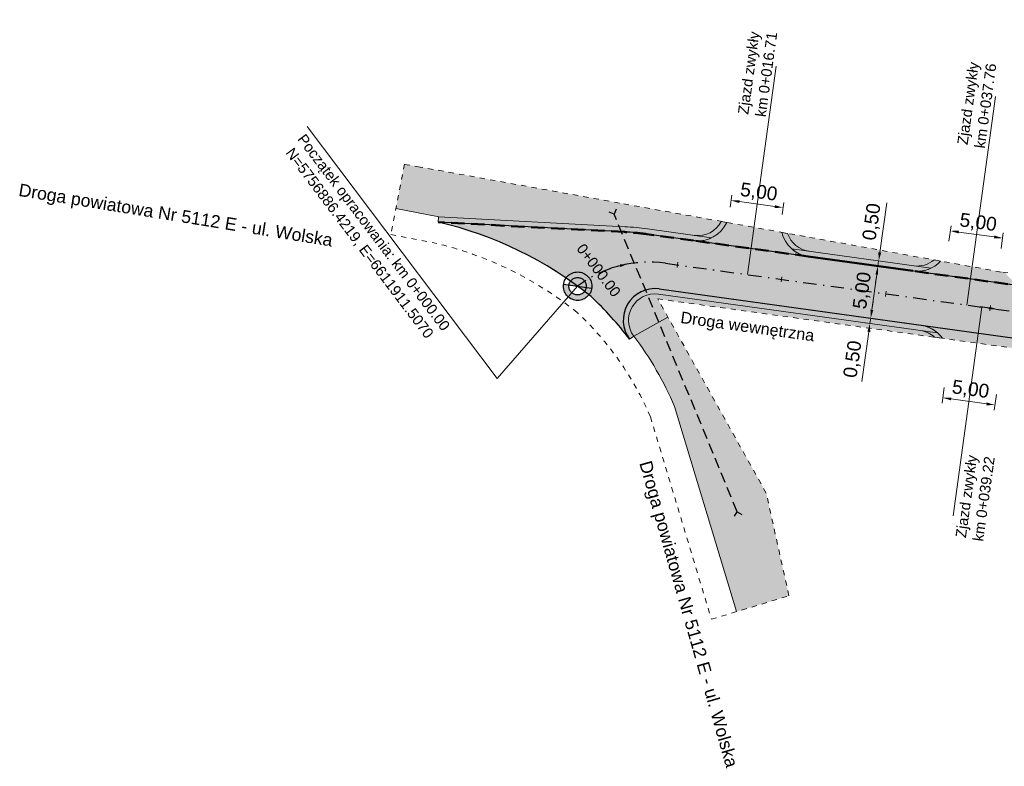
# Model space of a CAD drawing. Extents: x 6611858 to 7509308, y 5497752 to 5756912.
# Tile 1 of 2: x 6611858 to 6611952, y 5756841 to 5756912. Entities that reach past the tile are written whole.
import ezdxf

# ---------------------------------------------------------------- set-up
doc = ezdxf.new("R2010")
doc.units = 0
for name, pattern in [('0$5$0$5', [1, 0.5, -0.5]), ('DASHDOT', [25.4, 12.7, -6.35, 0, -6.35]), ('DASHED', [0.75, 0.5, -0.25]), ('HIDDEN', [9.524999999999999, 6.35, -3.175])]:
    doc.linetypes.add(name, pattern=pattern)
for name, color, linetype, lineweight in [('1_trasa', 7, 'DASHDOT', 25), ('1_trasa opis', 7, 'Continuous', 0), ('2_krawędz_jezdni', 1, 'Continuous', 30), ('2_krawężnik', 7, 'Continuous', 50), ('2_krawężnik obniżony', 7, 'HIDDEN', 50), ('2_przepust', 7, 'DASHED', 30), ('3_jezdnia hatch', 164, 'Continuous', 0), ('3_pobocze_hatch', 32, 'Continuous', 0), ('3_skarpa hatch', 94, 'Continuous', 0), ('__pomocnicza', 70, 'Continuous', 30), ('_tabelki', 7, 'Continuous', 0), ('_wymiary', 7, 'Continuous', 0)]:
    doc.layers.add(name, color=color, linetype=linetype, lineweight=lineweight)
doc.layers.add('6_Zakres robót', color=6, linetype='Continuous')
doc.styles.get("Standard").update_dxf_attribs({"font": 'arial.ttf'})

msp = doc.modelspace()

# ---------------------------------------------------------------- hatches: boundary and pattern name
at = {"layer": '1_trasa'}
h = msp.add_hatch(color=256, dxfattribs=at)
h.paths.add_polyline_path([(6611910.690625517, 5756886.542714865), (6611912.323283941, 5756886.301032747, 0.2011521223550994), (6611912.165373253, 5756886.91934842, 0.6650680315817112)], flags=17)
h.paths.add_polyline_path([(6611910.690625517, 5756886.542714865), (6611910.171507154, 5756886.619559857, 0.2011521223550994), (6611910.429836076, 5756885.608046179, 0.6650680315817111), (6611912.842402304, 5756886.224187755), (6611912.323283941, 5756886.301032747, -0.6650680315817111), (6611910.848536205, 5756885.924399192, -0.2011521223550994)])
at = {"layer": '3_jezdnia hatch'}
h = msp.add_hatch(color=256, dxfattribs=at)
h.dxf.hatch_style = 1
edge = h.paths.add_edge_path()
edge.add_line((6612022.213162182, 5756873.066103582), (6612022.640117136, 5756877.043200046))
edge.add_line((6612022.640117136, 5756877.043200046), (6611986.621014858, 5756880.981919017))
edge.add_arc((6611986.947123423, 5756883.964141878), 2.999999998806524, 171.41308597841, 263.75945373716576, ccw=False)
edge.add_line((6611983.980751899, 5756884.412070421), (6611985.103228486, 5756891.845583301))
edge.add_line((6611985.103228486, 5756891.845583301), (6611983.12643877, 5756892.149477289))
edge.add_line((6611983.12643877, 5756892.149477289), (6611981.149933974, 5756892.45522157))
edge.add_line((6611981.149933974, 5756892.45522157), (6611979.992062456, 5756884.787308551))
edge.add_arc((6611978.01448144, 5756885.085927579), 1.999999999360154, 262.11165052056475, 351.4130860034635, ccw=False)
edge.add_line((6611977.739995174, 5756883.104852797), (6611918.091000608, 5756891.369472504))
edge.add_arc((6611914.65992231, 5756866.60603774), 24.99999999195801, 82.11165058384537, 87.00554385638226)
edge.add_line((6611915.965905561, 5756891.571902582), (6611898.261, 5756892.498))
edge.add_arc((6611890.272255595, 5756857.606384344), 35.79448114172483, 51.025643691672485, 77.10390440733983, ccw=False)
edge.add_arc((6611891.440939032, 5756862.469911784), 31.35220846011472, 37.09507199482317, 47.09261922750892, ccw=False)
edge.add_arc((6611918.841504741, 5756883.189062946), 2.999999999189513, 82.11165054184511, 217.0946233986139, ccw=False)
edge.add_line((6611919.253234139, 5756886.160675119), (6611982.116411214, 5756877.450716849))
edge.add_line((6611982.116411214, 5756877.450716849), (6612022.213162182, 5756873.066103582))
h = msp.add_hatch(color=256, dxfattribs=at)
h.dxf.hatch_style = 1
edge = h.paths.add_edge_path()
edge.add_line((6611930.920190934, 5756891.536789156), (6611925.676893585, 5756892.48254557))
edge.add_arc((6611922.946446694, 5756893.725388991), 2.999999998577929, 262.1116505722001, 335.52594536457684, ccw=False)
edge.add_line((6611922.534717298, 5756890.753776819), (6611933.430628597, 5756889.244102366))
edge.add_arc((6611933.842357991, 5756892.215714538), 2.999999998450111, 193.079832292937, 262.11165060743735, ccw=False)
h = msp.add_hatch(color=256, dxfattribs=at)
h.dxf.hatch_style = 1
edge = h.paths.add_edge_path()
edge.add_line((6611952.15389935, 5756887.720601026), (6611951.760000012, 5756887.769999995))
edge.add_line((6611951.760000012, 5756887.769999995), (6611946.003386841, 5756888.810761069))
edge.add_arc((6611943.791294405, 5756890.837247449), 2.999999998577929, 262.1116505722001, 317.50736263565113, ccw=False)
edge.add_line((6611943.379565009, 5756887.865635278), (6611954.275476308, 5756886.355960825))
edge.add_arc((6611954.687205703, 5756889.327572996), 2.999999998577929, 212.3885004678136, 262.11165058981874, ccw=False)
h = msp.add_hatch(color=256, dxfattribs=at)
h.dxf.hatch_style = 1
edge = h.paths.add_edge_path()
edge.add_line((6611946.182547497, 5756881.470369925), (6611952.739161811, 5756880.561923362))
edge.add_arc((6611954.627470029, 5756878.230766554), 2.999999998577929, 82.11165057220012, 129.008529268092, ccw=False)
edge.add_line((6611955.039199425, 5756881.202378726), (6611944.143288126, 5756882.712053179))
edge.add_arc((6611943.731558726, 5756879.740441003), 3.000000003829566, 35.21477199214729, 82.11165051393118, ccw=False)
at = {"layer": '3_pobocze_hatch'}
h = msp.add_hatch(color=256, dxfattribs=at)
h.dxf.hatch_style = 1
edge = h.paths.add_edge_path()
edge.add_arc((6611979.44853846, 5756885.896736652), 2.500000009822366, 244.888969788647, 262.3258227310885)
edge.add_arc((6611978.010230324, 5756885.086512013), 1.99999999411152, 262.2344557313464, 303.52011038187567, ccw=False)
edge.add_arc((6611978.014477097, 5756885.085928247), 1.999999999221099, 262.1116504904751, 351.4130860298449)
edge.add_line((6611979.992058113, 5756884.787309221), (6611981.149929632, 5756892.45522224))
edge.add_line((6611981.149929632, 5756892.45522224), (6611980.655539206, 5756892.529876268))
edge.add_line((6611980.655539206, 5756892.529876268), (6611979.497658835, 5756884.86190462))
edge.add_arc((6611978.014473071, 5756885.085868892), 1.500000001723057, 284.4037930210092, 351.4130859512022, ccw=False)
edge = h.paths.add_edge_path()
edge.add_arc((6611954.687201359, 5756889.327573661), 2.999999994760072, 228.556391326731, 262.1116505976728)
edge.add_line((6611954.275471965, 5756886.355961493), (6611968.161072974, 5756884.432052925))
edge.add_arc((6611968.55877466, 5756887.405574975), 3.000000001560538, 262.382032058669, 295.6680639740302)
edge.add_line((6611969.858244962, 5756884.701619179), (6611952.701553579, 5756887.07875111))
edge = h.paths.add_edge_path()
edge.add_arc((6611922.946442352, 5756893.725389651), 2.999999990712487, 262.1116505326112, 295.6669098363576)
edge.add_line((6611924.245858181, 5756891.02140769), (6611918.159613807, 5756891.86468251))
edge.add_arc((6611914.659913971, 5756866.605979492), 25.49999955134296, 82.1116505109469, 87.00554386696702)
edge.add_line((6611915.992016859, 5756892.071161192), (6611898.287115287, 5756892.99731797))
edge.add_line((6611898.287115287, 5756892.99731797), (6611898.260995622, 5756892.498000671))
edge.add_line((6611898.260995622, 5756892.498000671), (6611915.965901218, 5756891.571903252))
edge.add_arc((6611914.659917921, 5756866.606037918), 25.00000048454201, 82.11165063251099, 87.0055438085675, ccw=False)
edge.add_line((6611918.090996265, 5756891.369473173), (6611922.534712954, 5756890.753777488))
edge = h.paths.add_edge_path()
edge.add_arc((6611933.842353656, 5756892.215715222), 3.000000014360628, 228.5563914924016, 262.1116504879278)
edge.add_line((6611933.430624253, 5756889.244103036), (6611943.379560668, 5756887.865635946))
edge.add_arc((6611943.791290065, 5756890.837248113), 2.999999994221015, 262.1116505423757, 295.6669097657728)
edge.add_line((6611945.090705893, 5756888.133266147), (6611931.85670587, 5756889.966892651))
h = msp.add_hatch(color=256, dxfattribs=at)
h.dxf.hatch_style = 1
h.paths.add_polyline_path([(6611925.676889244, 5756892.482546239), (6611925.165891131, 5756892.574717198, -0.3176215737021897), (6611922.603334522, 5756891.249046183), (6611924.245858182, 5756891.02140769, 0.1756928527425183)])
h = msp.add_hatch(color=256, dxfattribs=at)
h.dxf.hatch_style = 1
h.paths.add_polyline_path([(6611931.466306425, 5756891.438283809), (6611930.92018659, 5756891.536789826, 0.1560440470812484), (6611931.85670587, 5756889.966892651), (6611933.491606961, 5756889.740370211, -0.003851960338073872), (6611933.499245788, 5756889.739371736, -0.2867161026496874)])
h = msp.add_hatch(color=256, dxfattribs=at)
h.dxf.hatch_style = 1
h.paths.add_polyline_path([(6611946.0033825, 5756888.810761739), (6611945.396323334, 5756888.920514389, -0.2117835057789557), (6611943.448182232, 5756888.360904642), (6611945.090705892, 5756888.133266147, 0.09558648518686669)])
h = msp.add_hatch(color=256, dxfattribs=at)
h.dxf.hatch_style = 1
edge = h.paths.add_edge_path()
edge.add_arc((6611943.731554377, 5756879.740441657), 3.000000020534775, 48.55229049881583, 82.11165041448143)
edge.add_line((6611944.143283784, 5756882.712053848), (6611919.253229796, 5756886.160675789))
edge.add_arc((6611918.841500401, 5756883.189063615), 3.000000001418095, 82.1116505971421, 217.0946233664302)
edge.add_line((6611916.448578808, 5756881.379664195), (6611916.847444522, 5756881.681255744))
edge.add_arc((6611918.841622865, 5756883.188986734), 2.500000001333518, 82.11457719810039, 217.0916967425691, ccw=False)
edge.add_line((6611919.184604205, 5756885.665347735), (6611945.717363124, 5756881.989122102))
edge = h.paths.add_edge_path()
edge.add_arc((6611984.737045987, 5756873.996860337), 3.149098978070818, 84.85848019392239, 116.51129948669)
edge.add_line((6611983.331369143, 5756876.814820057), (6612022.158799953, 5756872.569008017))
edge.add_line((6612022.158799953, 5756872.569008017), (6612022.213157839, 5756873.066104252))
edge.add_line((6612022.213157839, 5756873.066104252), (6611985.019255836, 5756877.133288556))
edge = h.paths.add_edge_path()
edge.add_arc((6611973.702483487, 5756875.58784307), 2.999999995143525, 48.55229040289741, 82.1116505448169)
edge.add_line((6611974.114212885, 5756878.559455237), (6611955.039195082, 5756881.202379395))
edge.add_arc((6611954.627465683, 5756878.230767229), 2.999999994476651, 82.11165050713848, 115.6710108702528)
edge.add_line((6611953.327856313, 5756880.934656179), (6611975.688292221, 5756877.836523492))
h = msp.add_hatch(color=256, dxfattribs=at)
h.dxf.hatch_style = 1
h.paths.add_polyline_path([(6611944.091716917, 5756882.214362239, -0.1517838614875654), (6611945.43034755, 5756881.574590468), (6611946.182543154, 5756881.470370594, 0.05826169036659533), (6611945.717363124, 5756881.989122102)])
at = {"layer": '3_skarpa hatch'}
h = msp.add_hatch(color=256, dxfattribs=at)
h.dxf.hatch_style = 1
edge = h.paths.add_edge_path()
edge.add_line((6611896.54, 5756897.74), (6611895.042192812, 5756897.99812923))
edge.add_line((6611895.042192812, 5756897.99812923), (6611894.228188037, 5756893.786743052))
edge.add_line((6611894.228188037, 5756893.786743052), (6611898.287115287, 5756892.99731797))
edge.add_line((6611898.287115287, 5756892.99731797), (6611915.992016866, 5756892.071161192))
edge.add_arc((6611914.659913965, 5756866.605979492), 25.49999955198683, 82.11165056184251, 87.00554383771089, ccw=False)
edge.add_line((6611918.159613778, 5756891.864682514), (6611922.603334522, 5756891.249046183))
edge.add_arc((6611922.946442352, 5756893.725389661), 2.500000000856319, 262.1116505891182, 332.595536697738)
edge.add_line((6611925.165891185, 5756892.574717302), (6611915.49, 5756894.32))
edge.add_line((6611915.49, 5756894.32), (6611896.54, 5756897.74))
h = msp.add_hatch(color=256, dxfattribs=at)
h.dxf.hatch_style = 1
edge = h.paths.add_edge_path()
edge.add_line((6611933.506868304, 5756889.738255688), (6611943.448182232, 5756888.360904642))
edge.add_arc((6611943.791290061, 5756890.83724812), 2.500000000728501, 262.1116506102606, 309.9421112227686)
edge.add_line((6611945.396323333, 5756888.920514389), (6611933.12, 5756891.14))
edge.add_line((6611933.12, 5756891.14), (6611931.466306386, 5756891.43828393))
edge.add_arc((6611933.84235365, 5756892.215715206), 2.499999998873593, 198.1178482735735, 262.1116498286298)
edge.add_arc((6611933.430622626, 5756889.244092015), 0.5000111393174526, 81.22886499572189, 82.11164282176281, ccw=False)
h = msp.add_hatch(color=256, dxfattribs=at)
h.dxf.hatch_style = 1
h.paths.add_polyline_path([(6611919.184730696, 5756885.665330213, 0.6680527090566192), (6611916.847444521, 5756881.681255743), (6611920.086123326, 5756883.492035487), (6611919.12, 5756885.22), (6611945.430347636, 5756881.574590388, 0.1553102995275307), (6611944.05759123, 5756882.219090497)])
h = msp.add_hatch(color=256, dxfattribs=at)
h.dxf.hatch_style = 1
edge = h.paths.add_edge_path()
edge.add_line((6611920.721635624, 5756875.007812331), (6611926.614419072, 5756855.512655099))
edge.add_line((6611926.614419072, 5756855.512655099), (6611931.591628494, 5756857.016426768))
edge.add_line((6611931.591628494, 5756857.016426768), (6611929.43, 5756866.78))
edge.add_line((6611929.43, 5756866.78), (6611920.086123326, 5756883.492035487))
edge.add_line((6611920.086123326, 5756883.492035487), (6611916.847444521, 5756881.681255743))
edge.add_line((6611916.847444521, 5756881.681255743), (6611916.847374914, 5756881.681203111))
edge.add_arc((6611891.440597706, 5756862.469905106), 31.85244573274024, 23.180223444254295, 37.09469642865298, ccw=False)

# ---------------------------------------------------------------- linework, layer by layer
at = {"color": 0, "linetype": 'ByBlock', "lineweight": 20}
for p, q in [((6611921.026012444, 5756888.691260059), (6611920.957390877, 5756888.195991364)), ((6611930.931386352, 5756887.318828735), (6611930.862764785, 5756886.82356004)), ((6611940.83676026, 5756885.94639741), (6611940.768138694, 5756885.451128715)), ((6611950.742134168, 5756884.573966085), (6611950.673512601, 5756884.07869739))]:
    msp.add_line(p, q, dxfattribs=at)
at = {"layer": '1_trasa', "color": 7, "linetype": 'DASHDOT', "lineweight": 25, "ltscale": 0.1}
msp.add_line((6611919.86984079, 5756888.599064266), (6611981.301355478, 5756880.087468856), dxfattribs=at)
at = {"layer": '1_trasa'}
msp.add_line((6611910.171507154, 5756886.619559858), (6611912.842402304, 5756886.224187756), dxfattribs=at)
for radius in [1.35, 0.8252247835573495]:
    msp.add_circle((6611911.506954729, 5756886.421873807), radius, dxfattribs=at)
at = {"layer": '1_trasa', "color": 7, "linetype": 'DASHDOT', "lineweight": 25, "ltscale": 0.1}
msp.add_arc((6611918.318993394, 5756877.405991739), 11.30000001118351, 82.11165057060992, 127.0732306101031, dxfattribs=at)
at = {"layer": '1_trasa opis', "color": 5, "linetype": 'Continuous', "lineweight": 0}
for p, q in [((6611927.63955697, 5756887.522537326), (6611930.38441962, 5756907.333285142)), ((6611948.48440468, 5756884.634395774), (6611951.22926733, 5756904.445143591)), ((6611947.189480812, 5756864.622752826), (6611949.934343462, 5756884.433500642))]:
    msp.add_line(p, q, dxfattribs=at)
at = {"layer": '1_trasa opis', "color": 7, "linetype": 'Continuous', "lineweight": 0}
msp.add_line((6611903.874879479, 5756877.667285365), (6611885.789821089, 5756901.603255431), dxfattribs=at)
at = {"layer": '1_trasa opis', "color": 7, "linetype": 'Continuous', "lineweight": 0, "extrusion": (0, 0, -1)}
msp.add_line((6611911.506954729, 5756886.421873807), (6611903.874879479, 5756877.667285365), dxfattribs=at)
at = {"layer": '2_krawędz_jezdni'}
for p, q in [((6611915.965905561, 5756891.571902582), (6611898.261, 5756892.498)), ((6611977.739995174, 5756883.104852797), (6611918.091000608, 5756891.369472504)), ((6611919.253234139, 5756886.160675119), (6611982.116411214, 5756877.450716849))]:
    msp.add_line(p, q, dxfattribs=at)
for centre, radius, start, end in [((6611890.272255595, 5756857.606384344), 35.79448114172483, 51.02564369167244, 77.10390440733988), ((6611914.65992231, 5756866.60603774), 24.99999999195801, 82.11165058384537, 87.00554385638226), ((6611918.841504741, 5756883.189062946), 2.999999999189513, 82.11165054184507, 217.0946233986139), ((6611891.440939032, 5756862.469911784), 31.35220846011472, 37.09507199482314, 47.09261922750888)]:
    msp.add_arc(centre, radius, start, end, dxfattribs=at)
at = {"layer": '2_krawężnik'}
msp.add_line((6611943.379562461, 5756887.865648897), (6611933.430629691, 5756889.244110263), dxfattribs=at)
at = {"layer": '2_krawężnik obniżony', "color": 16, "ltscale": 0.2}
for p, q in [((6611915.965905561, 5756891.571902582), (6611898.261, 5756892.498)), ((6611922.534713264, 5756890.75377971), (6611918.091000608, 5756891.369472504))]:
    msp.add_line(p, q, dxfattribs=at)
at = {"layer": '2_krawężnik obniżony', "ltscale": 0.2}
for p, q in [((6611933.430629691, 5756889.244110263), (6611922.534713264, 5756890.75377971)), ((6611954.275478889, 5756886.35597945), (6611943.379562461, 5756887.865648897))]:
    msp.add_line(p, q, dxfattribs=at)
at = {"layer": '2_krawężnik obniżony', "color": 16, "ltscale": 0.2}
msp.add_arc((6611914.65992231, 5756866.60603774), 24.99999999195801, 82.11165058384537, 87.00554385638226, dxfattribs=at)
at = {"layer": '2_przepust', "ltscale": 2}
for p, q in [((6611915.167993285, 5756893.727420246), (6611914.976400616, 5756893.264900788)), ((6611914.976400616, 5756893.264900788), (6611914.513881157, 5756893.456493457)), ((6611926.686, 5756864.994), (6611914.976400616, 5756893.264900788)), ((6611926.43289506, 5756864.572904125), (6611926.686, 5756864.994)), ((6611926.686, 5756864.994), (6611927.1216473, 5756864.74733539))]:
    msp.add_line(p, q, dxfattribs=at)
at = {"layer": '3_jezdnia hatch'}
for p, q in [((6611922.534717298, 5756890.753776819), (6611922.534717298, 5756890.753776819)), ((6611922.534717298, 5756890.753776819), (6611933.430628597, 5756889.244102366)), ((6611933.430628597, 5756889.244102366), (6611933.430628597, 5756889.244102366)), ((6611943.379565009, 5756887.865635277), (6611943.379565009, 5756887.865635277)), ((6611943.379565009, 5756887.865635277), (6611954.275476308, 5756886.355960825)), ((6611955.039199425, 5756881.202378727), (6611944.143288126, 5756882.712053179)), ((6611944.143288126, 5756882.712053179), (6611944.143288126, 5756882.712053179))]:
    msp.add_line(p, q, dxfattribs=at)
for centre, radius, start, end in [((6611922.946446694, 5756893.725388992), 3.000000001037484, 262.111650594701, 335.5259453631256), ((6611933.842357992, 5756892.215714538), 2.999999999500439, 193.0798322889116, 262.1116505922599), ((6611943.791294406, 5756890.83724745), 3.00000000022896, 262.1116505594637, 317.5073626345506), ((6611943.73155873, 5756879.740441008), 2.999999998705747, 35.21477195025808, 82.11165057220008)]:
    msp.add_arc(centre, radius, start, end, dxfattribs=at)
at = {"layer": '3_pobocze_hatch'}
for p, q in [((6611898.260995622, 5756892.498000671), (6611898.287115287, 5756892.99731797)), ((6611898.287115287, 5756892.99731797), (6611898.260995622, 5756892.498000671)), ((6611898.287115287, 5756892.99731797), (6611898.260995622, 5756892.498000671)), ((6611898.287115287, 5756892.99731797), (6611915.992016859, 5756892.071161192)), ((6611915.992016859, 5756892.071161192), (6611898.287115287, 5756892.99731797)), ((6611915.992016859, 5756892.071161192), (6611898.287115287, 5756892.99731797)), ((6611925.676889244, 5756892.482546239), (6611925.165891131, 5756892.574717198)), ((6611898.260995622, 5756892.498000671), (6611915.965901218, 5756891.571903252)), ((6611898.260995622, 5756892.498000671), (6611915.965901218, 5756891.571903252)), ((6611918.159613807, 5756891.86468251), (6611924.245858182, 5756891.02140769)), ((6611924.245858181, 5756891.02140769), (6611918.159613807, 5756891.86468251)), ((6611924.245858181, 5756891.02140769), (6611918.159613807, 5756891.86468251)), ((6611918.090996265, 5756891.369473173), (6611922.534712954, 5756890.753777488)), ((6611918.090996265, 5756891.369473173), (6611922.534712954, 5756890.753777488)), ((6611933.430624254, 5756889.244103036), (6611922.534712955, 5756890.753777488)), ((6611922.534712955, 5756890.753777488), (6611922.534712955, 5756890.753777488)), ((6611931.466306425, 5756891.438283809), (6611930.92018659, 5756891.536789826)), ((6611945.090705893, 5756888.133266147), (6611931.85670587, 5756889.966892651)), ((6611945.090705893, 5756888.133266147), (6611931.85670587, 5756889.966892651)), ((6611933.430624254, 5756889.244103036), (6611933.430624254, 5756889.244103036)), ((6611933.430624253, 5756889.244103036), (6611943.379560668, 5756887.865635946)), ((6611933.430624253, 5756889.244103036), (6611943.379560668, 5756887.865635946)), ((6611946.0033825, 5756888.810761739), (6611945.396323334, 5756888.920514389)), ((6611954.275471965, 5756886.355961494), (6611943.379560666, 5756887.865635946)), ((6611943.379560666, 5756887.865635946), (6611943.379560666, 5756887.865635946)), ((6611944.143283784, 5756882.712053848), (6611919.253229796, 5756886.160675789)), ((6611944.143283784, 5756882.712053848), (6611919.253229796, 5756886.160675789)), ((6611919.184604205, 5756885.665347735), (6611945.717363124, 5756881.989122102)), ((6611919.184604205, 5756885.665347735), (6611945.717363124, 5756881.989122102)), ((6611944.143283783, 5756882.712053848), (6611944.143283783, 5756882.712053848)), ((6611944.143283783, 5756882.712053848), (6611955.039195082, 5756881.202379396)), ((6611916.448578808, 5756881.379664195), (6611916.847444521, 5756881.681255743)), ((6611916.448578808, 5756881.379664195), (6611916.847444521, 5756881.681255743)), ((6611945.43034755, 5756881.574590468), (6611946.182543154, 5756881.470370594))]:
    msp.add_line(p, q, dxfattribs=at)
for centre, radius, start, end in [((6611922.946442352, 5756893.725389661), 2.500000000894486, 262.1116505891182, 332.5955340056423), ((6611914.659913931, 5756866.605979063), 25.49999998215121, 82.11165055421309, 87.00554382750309), ((6611914.659913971, 5756866.605979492), 25.49999955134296, 82.1116505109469, 87.00554386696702), ((6611914.659913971, 5756866.605979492), 25.49999955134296, 82.1116505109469, 87.00554386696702), ((6611922.946442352, 5756893.725389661), 3.000000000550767, 262.1116505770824, 335.5259453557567), ((6611914.659917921, 5756866.606037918), 25.00000048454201, 82.11165063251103, 87.00554380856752), ((6611914.659917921, 5756866.606037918), 25.00000048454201, 82.11165063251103, 87.00554380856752), ((6611922.946442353, 5756893.725389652), 2.999999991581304, 262.1116505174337, 295.6669098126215), ((6611922.946442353, 5756893.725389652), 2.999999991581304, 262.1116505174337, 295.6669098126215), ((6611922.534712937, 5756890.753777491), 0.4999999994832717, 82.11164835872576, 82.99444139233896), ((6611933.842353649, 5756892.215715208), 2.999999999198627, 193.0798322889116, 262.1116505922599), ((6611933.84235365, 5756892.215715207), 2.499999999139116, 198.1178511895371, 262.1116505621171), ((6611933.842353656, 5756892.215715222), 3.000000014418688, 228.5563914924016, 262.1116504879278), ((6611933.842353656, 5756892.215715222), 3.000000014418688, 228.5563914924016, 262.1116504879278), ((6611933.430624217, 5756889.244103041), 0.4999999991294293, 81.22885365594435, 82.11164630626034), ((6611943.791290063, 5756890.83724812), 3.000000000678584, 262.1116505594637, 317.5073626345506), ((6611943.791290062, 5756890.83724812), 2.49999999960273, 262.1116505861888, 309.9421112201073), ((6611943.791290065, 5756890.837248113), 2.999999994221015, 262.1116505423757, 295.6669097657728), ((6611943.791290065, 5756890.837248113), 2.999999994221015, 262.1116505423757, 295.6669097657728), ((6611918.841500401, 5756883.189063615), 3.000000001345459, 82.11165059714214, 217.0946233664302), ((6611918.841500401, 5756883.189063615), 3.000000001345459, 82.11165059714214, 217.0946233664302), ((6611918.841622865, 5756883.188986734), 2.500000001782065, 82.11457719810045, 217.091696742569), ((6611918.841622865, 5756883.188986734), 2.500000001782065, 82.11457719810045, 217.091696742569), ((6611943.731554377, 5756879.740441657), 3.000000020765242, 48.55229049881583, 82.11165041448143), ((6611943.731554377, 5756879.740441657), 3.000000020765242, 48.55229049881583, 82.11165041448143), ((6611943.731554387, 5756879.740441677), 2.999999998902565, 35.21477195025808, 82.11165057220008), ((6611943.731554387, 5756879.740441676), 2.49999999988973, 47.19406805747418, 81.71685989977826)]:
    msp.add_arc(centre, radius, start, end, dxfattribs=at)
at = {"layer": '3_skarpa hatch'}
for p, q in [((6611894.228188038, 5756893.786743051), (6611898.321792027, 5756892.995504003)), ((6611916.847444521, 5756881.681255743), (6611920.086123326, 5756883.492035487)), ((6611920.721635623, 5756875.007812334), (6611926.614419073, 5756855.512655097))]:
    msp.add_line(p, q, dxfattribs=at)
msp.add_arc((6611891.440597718, 5756862.469905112), 31.85244571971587, 23.18022344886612, 37.09469643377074, dxfattribs=at)
at = {"layer": '6_Zakres robót', "color": 3, "linetype": '0$5$0$5', "lineweight": 0}
for p, q in [((6611895.047, 5756898.023), (6611893.753752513, 5756891.332173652)), ((6611896.54, 5756897.74), (6611895.042192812, 5756897.99812923)), ((6611915.49, 5756894.32), (6611896.54, 5756897.74)), ((6611933.12, 5756891.14), (6611915.49, 5756894.32)), ((6611893.753752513, 5756891.332173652), (6611897.847439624, 5756890.540918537)), ((6611951.76, 5756887.77), (6611933.12, 5756891.14)), ((6611979.19, 5756884.33), (6611951.76, 5756887.77)), ((6611929.43, 5756866.78), (6611919.12, 5756885.22)), ((6611919.12, 5756885.22), (6611983.86, 5756876.25)), ((6611918.423457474, 5756874.023750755), (6611924.223759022, 5756854.790361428)), ((6611931.591628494, 5756857.016426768), (6611929.43, 5756866.78)), ((6611924.223759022, 5756854.790361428), (6611931.591628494, 5756857.016426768))]:
    msp.add_line(p, q, dxfattribs=at)
for centre, radius, start, end in [((6611890.272255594, 5756857.606384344), 33.79448114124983, 51.14233295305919, 77.04683701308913), ((6611891.44059772, 5756862.46990511), 29.35244571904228, 23.18022345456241, 46.95838672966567)]:
    msp.add_arc(centre, radius, start, end, dxfattribs=at)
at = {"layer": '__pomocnicza', "color": 7, "linetype": 'DASHDOT', "lineweight": 30}
msp.add_line((6611915.54463309, 5756888.360376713), (6611914.673664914, 5756888.133629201), dxfattribs=at)
at = {"layer": '__pomocnicza', "color": 7, "linetype": 'Continuous', "lineweight": 30}
msp.add_line((6611950.659888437, 5756884.332973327), (6611949.768404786, 5756884.456492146), dxfattribs=at)
at = {"layer": '__pomocnicza', "color": 7, "linetype": 'DASHDOT', "lineweight": 30}
msp.add_solid([(6611915.51314038, 5756888.481344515), (6611916.270439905, 5756888.549332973), (6611915.576125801, 5756888.23940891)], dxfattribs=at)
at = {"layer": '__pomocnicza', "color": 7, "linetype": 'Continuous', "lineweight": 30}
msp.add_solid([(6611950.677043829, 5756884.4567905), (6611951.402791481, 5756884.230040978), (6611950.642733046, 5756884.209156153)], dxfattribs=at)
at = {"layer": '_wymiary'}
for p, q in [((6611926.003835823, 5756893.932745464), (6611926.159848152, 5756895.058747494)), ((6611926.883656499, 5756894.453684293), (6611930.251483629, 5756893.987057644)), ((6611930.956522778, 5756893.246529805), (6611931.112535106, 5756894.372531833)), ((6611940.226891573, 5756889.614810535), (6611940.881867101, 5756894.342025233)), ((6611946.798831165, 5756890.684799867), (6611947.004695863, 5756892.170605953)), ((6611951.103367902, 5756891.097941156), (6611947.72850421, 5756891.565542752)), ((6611951.758554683, 5756889.997609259), (6611951.964419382, 5756891.483415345)), ((6611940.117097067, 5756888.822380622), (6611939.621828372, 5756888.891002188)), ((6611940.048485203, 5756888.32718195), (6611940.117097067, 5756888.822380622)), ((6611940.048481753, 5756888.327170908), (6611939.553213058, 5756888.395792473)), ((6611940.048485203, 5756888.32718195), (6611939.553216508, 5756888.395803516)), ((6611939.938687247, 5756887.534740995), (6611939.472060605, 5756884.166913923)), ((6611939.938690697, 5756887.534752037), (6611939.828896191, 5756886.742322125)), ((6611939.472060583, 5756884.16691386), (6611939.581855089, 5756884.959343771)), ((6611939.362266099, 5756883.374484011), (6611938.866997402, 5756883.443105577)), ((6611939.362266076, 5756883.374483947), (6611938.866997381, 5756883.443105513)), ((6611939.362266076, 5756883.374483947), (6611939.293636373, 5756882.879156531)), ((6611939.293636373, 5756882.879156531), (6611938.798367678, 5756882.947778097)), ((6611939.183841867, 5756882.086726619), (6611938.528866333, 5756877.359511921)), ((6611946.354575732, 5756876.812763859), (6611946.148711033, 5756875.326957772)), ((6611947.009762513, 5756875.712431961), (6611950.377589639, 5756875.245805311)), ((6611951.307262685, 5756876.126548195), (6611951.101397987, 5756874.64074211))]:
    msp.add_line(p, q, dxfattribs=at)
for points in [[(6611926.901955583, 5756894.585755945), (6611926.865357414, 5756894.32161264), (6611926.091226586, 5756894.563478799)], [(6611930.269782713, 5756894.119129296), (6611930.233184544, 5756893.854985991), (6611931.04391354, 5756893.877263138)], [(6611947.746803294, 5756891.697614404), (6611947.710205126, 5756891.433471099), (6611946.936074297, 5756891.675337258)], [(6611951.121666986, 5756891.230012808), (6611951.085068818, 5756890.965869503), (6611951.895797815, 5756890.98814665)], [(6611940.09481992, 5756889.633109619), (6611940.358963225, 5756889.596511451), (6611940.117097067, 5756888.822380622)], [(6611939.806615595, 5756887.553040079), (6611940.0707589, 5756887.51644191), (6611940.048481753, 5756888.327170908)], [(6611939.806619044, 5756887.553051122), (6611940.070762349, 5756887.516452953), (6611940.048485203, 5756888.32718195)], [(6611939.33998893, 5756884.185212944), (6611939.604132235, 5756884.148614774), (6611939.362266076, 5756883.374483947)], [(6611939.339988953, 5756884.185213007), (6611939.604132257, 5756884.148614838), (6611939.362266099, 5756883.374484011)], [(6611939.051770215, 5756882.105025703), (6611939.31591352, 5756882.068427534), (6611939.293636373, 5756882.879156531)], [(6611947.028061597, 5756875.844503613), (6611946.991463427, 5756875.580360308), (6611946.2173326, 5756875.822226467)], [(6611950.395888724, 5756875.377876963), (6611950.359290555, 5756875.113733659), (6611951.170019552, 5756875.136010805)]]:
    msp.add_solid(points, dxfattribs=at)

# ---------------------------------------------------------------- texts
at = {"layer": '1_trasa opis', "color": 5}
for s, p in [('Zjazd zwykły', (6611927.721716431, 5756902.688192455)), ('km 0+016.71', (6611929.375355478, 5756902.449432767)), ('Zjazd zwykły', (6611948.566564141, 5756899.800050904)), ('km 0+037.76', (6611950.207003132, 5756899.466021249)), ('Zjazd zwykły', (6611948.405387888, 5756862.468921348)), ('km 0+039.22', (6611950.046482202, 5756862.139621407))]:
    msp.add_text(s, height=1, rotation=82.11165055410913, dxfattribs=at).set_placement(p)
at = {"layer": '1_trasa opis', "color": 7}
for s, rotation, p in [('Początek opracowania: km 0+000.00', 307.0732306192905, (6611884.826203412, 5756900.383593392)), ('N=5756886.4219, E=6611911.5070', 307.0732306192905, (6611883.713776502, 5756899.084412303)), ('0+000.00', 307.0732306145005, (6611911.350963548, 5756889.974275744))]:
    msp.add_text(s, height=1, rotation=rotation, dxfattribs=at).set_placement(p)
at = {"layer": '_tabelki', "color": 5}
for rotation, p in [(350.8155976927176, (6611858.321090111, 5756895.002047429)), (285.9211601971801, (6611917.360784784, 5756869.629723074))]:
    msp.add_text('Droga powiatowa Nr 5112 E - ul. Wolska', height=1.199999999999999, rotation=rotation, dxfattribs=at).set_placement(p)
at = {"layer": '_tabelki', "color": 1}
msp.add_text('Droga wewnętrzna', height=1.1, rotation=352.116592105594, dxfattribs=at).set_placement((6611921.2341479, 5756882.937467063))
at = {"layer": '_wymiary'}
for s, rotation, p in [('5,00', 352.1116505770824, (6611926.899143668, 5756895.014023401)), ('0,50', 82.11165057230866, (6611939.815624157, 5756890.706206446)), ('5,00', 352.1116505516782, (6611947.743991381, 5756892.12588186)), ('5,00', 82.11165054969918, (6611938.911721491, 5756884.182401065)), ('0,50', 82.11165051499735, (6611938.007804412, 5756877.658477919)), ('5,00', 352.1116505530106, (6611947.02524968, 5756876.272771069))]:
    msp.add_text(s, height=1.3, rotation=rotation, dxfattribs=at).set_placement(p)

doc.saveas('drawing.dxf')
